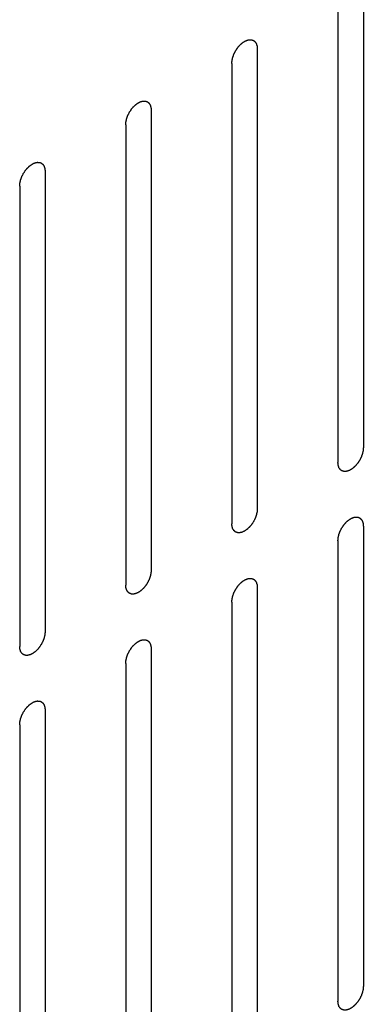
# Model space of a CAD drawing. Header units: inches. Extents: x 5 to 265, y 5 to 171.
# Tile 88 of 212: x 201.131 to 201.848, y 82.866 to 84.918. Entities that reach past the tile are written whole.
import ezdxf

# ---------------------------------------------------------------- set-up
doc = ezdxf.new("R2010")
doc.units = ezdxf.units.IN
doc.header["$LTSCALE"] = 14.96
doc.header["$MEASUREMENT"] = 0
doc.layers.get('0').update_dxf_attribs({"linetype": 'CONTINUOUS'})

msp = doc.modelspace()

# ---------------------------------------------------------------- linework, layer by layer
at = {"color": 7, "linetype": 'Continuous'}
for p, q in [((201.8477, 84.9851), (201.8477, 84.0257)), ((201.7946, 84.9545), (201.7946, 83.9951)), ((201.6264, 84.8573), (201.6264, 83.8979)), ((201.5733, 84.8267), (201.5733, 83.8673)), ((201.405, 84.7295), (201.405, 83.7701)), ((201.352, 84.6989), (201.352, 83.7395)), ((201.1837, 84.6017), (201.1837, 83.6424)), ((201.1307, 84.5711), (201.1307, 83.6117)), ((201.8477, 83.8624), (201.8477, 82.903)), ((201.7946, 83.8318), (201.7946, 82.8724)), ((201.6264, 83.7346), (201.6264, 82.7752)), ((201.5733, 83.704), (201.5733, 82.7446)), ((201.405, 83.6068), (201.405, 82.6474)), ((201.352, 83.5762), (201.352, 82.6168)), ((201.1837, 83.4791), (201.1837, 82.5197)), ((201.1307, 83.4484), (201.1307, 82.489))]:
    msp.add_line(p, q, dxfattribs=at)
for points in [[(201.5733, 84.8267), (201.5734, 84.8272), (201.5735, 84.8282), (201.5736, 84.8298), (201.5737, 84.8311), (201.5738, 84.832), (201.5738, 84.8325), (201.5738, 84.8329), (201.5739, 84.8333), (201.574, 84.8339), (201.5743, 84.8348), (201.5746, 84.8362), (201.5749, 84.8376), (201.5751, 84.8385), (201.5752, 84.8391), (201.5753, 84.8395), (201.5755, 84.8399), (201.5757, 84.8405), (201.576, 84.8415), (201.5765, 84.8428), (201.577, 84.8442), (201.5774, 84.8452), (201.5776, 84.8458), (201.5777, 84.8462), (201.578, 84.8466), (201.5782, 84.8472), (201.5787, 84.8481), (201.5794, 84.8495), (201.5801, 84.8509), (201.5806, 84.8519), (201.5809, 84.8524), (201.5811, 84.8528), (201.5813, 84.8532), (201.5817, 84.8537), (201.5823, 84.8546), (201.5831, 84.8559), (201.5839, 84.8571), (201.5845, 84.858), (201.5848, 84.8585), (201.5851, 84.8589), (201.5854, 84.8593), (201.5858, 84.8597), (201.5864, 84.8605), (201.5874, 84.8617), (201.5883, 84.8628), (201.589, 84.8636), (201.5894, 84.864), (201.5896, 84.8644), (201.59, 84.8647), (201.5904, 84.8651), (201.5911, 84.8657), (201.5921, 84.8667), (201.5932, 84.8676), (201.5939, 84.8683), (201.5943, 84.8687), (201.5946, 84.869), (201.5949, 84.8692), (201.5954, 84.8695), (201.5961, 84.87), (201.5972, 84.8708), (201.5983, 84.8716), (201.5991, 84.8721), (201.5995, 84.8724), (201.5998, 84.8726), (201.6002, 84.8728), (201.6006, 84.873), (201.6013, 84.8733), (201.6024, 84.8738), (201.6035, 84.8743), (201.6042, 84.8747), (201.6047, 84.8748), (201.605, 84.875), (201.6053, 84.8751), (201.6057, 84.8752), (201.6064, 84.8753), (201.6075, 84.8756), (201.6085, 84.8758), (201.6092, 84.876), (201.6096, 84.8761), (201.61, 84.8762), (201.6102, 84.8761), (201.6106, 84.8761), (201.6113, 84.8761), (201.6122, 84.8761), (201.6132, 84.876), (201.6139, 84.876), (201.6142, 84.876), (201.6145, 84.876), (201.6148, 84.8759), (201.6151, 84.8758), (201.6157, 84.8755), (201.6166, 84.8752), (201.6174, 84.8749), (201.618, 84.8747), (201.6183, 84.8746), (201.6186, 84.8745), (201.6188, 84.8743), (201.6191, 84.8741), (201.6195, 84.8737), (201.6202, 84.8731), (201.6209, 84.8725), (201.6214, 84.8721), (201.6217, 84.8719), (201.6219, 84.8718), (201.622, 84.8715), (201.6222, 84.8712), (201.6226, 84.8706), (201.6231, 84.8698), (201.6236, 84.869), (201.624, 84.8685), (201.6242, 84.8681), (201.6243, 84.8679), (201.6244, 84.8676), (201.6245, 84.8672), (201.6248, 84.8665), (201.6251, 84.8655), (201.6254, 84.8645), (201.6256, 84.8638), (201.6257, 84.8634), (201.6259, 84.8631), (201.6259, 84.8627), (201.6259, 84.8622), (201.626, 84.8614), (201.6261, 84.8602), (201.6262, 84.8587), (201.6263, 84.8578), (201.6264, 84.8573)], [(201.352, 84.6989), (201.352, 84.6994), (201.3521, 84.7005), (201.3523, 84.702), (201.3524, 84.7033), (201.3524, 84.7042), (201.3525, 84.7048), (201.3525, 84.7051), (201.3526, 84.7056), (201.3527, 84.7061), (201.3529, 84.7071), (201.3533, 84.7084), (201.3536, 84.7098), (201.3538, 84.7108), (201.3539, 84.7113), (201.354, 84.7117), (201.3542, 84.7121), (201.3544, 84.7127), (201.3547, 84.7137), (201.3552, 84.7151), (201.3557, 84.7165), (201.3561, 84.7174), (201.3563, 84.718), (201.3564, 84.7184), (201.3566, 84.7188), (201.3569, 84.7194), (201.3574, 84.7203), (201.3581, 84.7217), (201.3588, 84.7231), (201.3593, 84.7241), (201.3596, 84.7246), (201.3598, 84.725), (201.36, 84.7254), (201.3604, 84.7259), (201.3609, 84.7268), (201.3618, 84.7281), (201.3626, 84.7294), (201.3632, 84.7303), (201.3635, 84.7308), (201.3638, 84.7312), (201.3641, 84.7315), (201.3644, 84.7319), (201.3651, 84.7327), (201.366, 84.7339), (201.367, 84.735), (201.3677, 84.7358), (201.368, 84.7363), (201.3683, 84.7366), (201.3686, 84.7369), (201.369, 84.7373), (201.3698, 84.7379), (201.3708, 84.7389), (201.3718, 84.7399), (201.3726, 84.7405), (201.373, 84.7409), (201.3733, 84.7412), (201.3736, 84.7414), (201.374, 84.7417), (201.3748, 84.7423), (201.3759, 84.743), (201.377, 84.7438), (201.3778, 84.7443), (201.3782, 84.7446), (201.3785, 84.7449), (201.3788, 84.745), (201.3793, 84.7452), (201.38, 84.7455), (201.3811, 84.746), (201.3822, 84.7465), (201.3829, 84.7469), (201.3833, 84.7471), (201.3837, 84.7472), (201.384, 84.7473), (201.3844, 84.7474), (201.3851, 84.7476), (201.3861, 84.7478), (201.3872, 84.748), (201.3879, 84.7482), (201.3883, 84.7483), (201.3886, 84.7484), (201.3889, 84.7483), (201.3893, 84.7483), (201.39, 84.7483), (201.3909, 84.7483), (201.3919, 84.7482), (201.3925, 84.7482), (201.3929, 84.7482), (201.3932, 84.7482), (201.3934, 84.7481), (201.3938, 84.748), (201.3944, 84.7477), (201.3952, 84.7474), (201.3961, 84.7471), (201.3967, 84.7469), (201.397, 84.7468), (201.3973, 84.7467), (201.3975, 84.7465), (201.3977, 84.7463), (201.3982, 84.7459), (201.3989, 84.7453), (201.3996, 84.7448), (201.4001, 84.7444), (201.4003, 84.7441), (201.4006, 84.744), (201.4007, 84.7437), (201.4009, 84.7434), (201.4013, 84.7428), (201.4018, 84.742), (201.4023, 84.7412), (201.4026, 84.7407), (201.4028, 84.7403), (201.403, 84.7401), (201.4031, 84.7398), (201.4032, 84.7394), (201.4034, 84.7387), (201.4038, 84.7377), (201.4041, 84.7367), (201.4043, 84.736), (201.4044, 84.7356), (201.4045, 84.7353), (201.4045, 84.7349), (201.4046, 84.7344), (201.4047, 84.7336), (201.4048, 84.7324), (201.4049, 84.731), (201.405, 84.73), (201.405, 84.7295)], [(201.1307, 84.5711), (201.1307, 84.5716), (201.1308, 84.5727), (201.1309, 84.5742), (201.131, 84.5755), (201.1311, 84.5765), (201.1312, 84.577), (201.1312, 84.5774), (201.1313, 84.5778), (201.1314, 84.5783), (201.1316, 84.5793), (201.1319, 84.5807), (201.1322, 84.582), (201.1325, 84.583), (201.1326, 84.5835), (201.1327, 84.5839), (201.1328, 84.5844), (201.133, 84.5849), (201.1334, 84.5859), (201.1339, 84.5873), (201.1344, 84.5887), (201.1348, 84.5897), (201.135, 84.5902), (201.1351, 84.5906), (201.1353, 84.591), (201.1356, 84.5916), (201.1361, 84.5926), (201.1368, 84.5939), (201.1375, 84.5953), (201.138, 84.5963), (201.1382, 84.5968), (201.1384, 84.5973), (201.1387, 84.5976), (201.139, 84.5981), (201.1396, 84.599), (201.1404, 84.6003), (201.1413, 84.6016), (201.1419, 84.6025), (201.1422, 84.603), (201.1424, 84.6034), (201.1427, 84.6037), (201.1431, 84.6042), (201.1438, 84.605), (201.1447, 84.6061), (201.1457, 84.6072), (201.1463, 84.608), (201.1467, 84.6085), (201.147, 84.6088), (201.1473, 84.6091), (201.1477, 84.6095), (201.1484, 84.6102), (201.1495, 84.6111), (201.1505, 84.6121), (201.1512, 84.6128), (201.1516, 84.6131), (201.1519, 84.6134), (201.1523, 84.6136), (201.1527, 84.614), (201.1535, 84.6145), (201.1546, 84.6152), (201.1557, 84.616), (201.1564, 84.6165), (201.1569, 84.6168), (201.1572, 84.6171), (201.1575, 84.6172), (201.1579, 84.6174), (201.1587, 84.6177), (201.1598, 84.6182), (201.1608, 84.6187), (201.1616, 84.6191), (201.162, 84.6193), (201.1623, 84.6195), (201.1627, 84.6195), (201.1631, 84.6196), (201.1638, 84.6198), (201.1648, 84.62), (201.1659, 84.6202), (201.1666, 84.6204), (201.167, 84.6205), (201.1673, 84.6206), (201.1676, 84.6206), (201.168, 84.6206), (201.1686, 84.6205), (201.1696, 84.6205), (201.1705, 84.6205), (201.1712, 84.6204), (201.1716, 84.6204), (201.1719, 84.6204), (201.1721, 84.6203), (201.1725, 84.6202), (201.1731, 84.62), (201.1739, 84.6197), (201.1748, 84.6193), (201.1754, 84.6191), (201.1757, 84.619), (201.176, 84.6189), (201.1761, 84.6187), (201.1764, 84.6185), (201.1769, 84.6181), (201.1776, 84.6175), (201.1783, 84.617), (201.1788, 84.6166), (201.179, 84.6164), (201.1792, 84.6162), (201.1794, 84.6159), (201.1796, 84.6156), (201.1799, 84.6151), (201.1805, 84.6143), (201.181, 84.6135), (201.1813, 84.6129), (201.1815, 84.6126), (201.1817, 84.6124), (201.1818, 84.612), (201.1819, 84.6116), (201.1821, 84.6109), (201.1824, 84.6099), (201.1827, 84.6089), (201.183, 84.6082), (201.1831, 84.6078), (201.1832, 84.6075), (201.1832, 84.6071), (201.1833, 84.6067), (201.1833, 84.6058), (201.1835, 84.6046), (201.1836, 84.6032), (201.1837, 84.6022), (201.1837, 84.6017)], [(201.8477, 84.0257), (201.8476, 84.0252), (201.8476, 84.0241), (201.8474, 84.0226), (201.8473, 84.0213), (201.8473, 84.0204), (201.8472, 84.0198), (201.8472, 84.0195), (201.8471, 84.019), (201.847, 84.0185), (201.8467, 84.0175), (201.8464, 84.0162), (201.8461, 84.0148), (201.8459, 84.0138), (201.8458, 84.0133), (201.8457, 84.0129), (201.8455, 84.0125), (201.8453, 84.0119), (201.845, 84.0109), (201.8445, 84.0095), (201.844, 84.0081), (201.8436, 84.0072), (201.8434, 84.0066), (201.8433, 84.0062), (201.843, 84.0058), (201.8428, 84.0052), (201.8423, 84.0043), (201.8416, 84.0029), (201.8409, 84.0015), (201.8404, 84.0005), (201.8401, 84), (201.8399, 83.9995), (201.8397, 83.9992), (201.8393, 83.9987), (201.8387, 83.9978), (201.8379, 83.9965), (201.8371, 83.9952), (201.8365, 83.9943), (201.8362, 83.9938), (201.8359, 83.9934), (201.8356, 83.9931), (201.8353, 83.9927), (201.8346, 83.9919), (201.8336, 83.9907), (201.8327, 83.9896), (201.832, 83.9888), (201.8316, 83.9883), (201.8314, 83.988), (201.831, 83.9877), (201.8306, 83.9873), (201.8299, 83.9867), (201.8289, 83.9857), (201.8278, 83.9847), (201.8271, 83.9841), (201.8267, 83.9837), (201.8264, 83.9834), (201.8261, 83.9832), (201.8256, 83.9829), (201.8249, 83.9823), (201.8238, 83.9816), (201.8227, 83.9808), (201.8219, 83.9803), (201.8215, 83.98), (201.8212, 83.9797), (201.8208, 83.9796), (201.8204, 83.9794), (201.8197, 83.9791), (201.8186, 83.9786), (201.8175, 83.9781), (201.8168, 83.9777), (201.8163, 83.9775), (201.816, 83.9774), (201.8157, 83.9773), (201.8153, 83.9772), (201.8146, 83.977), (201.8135, 83.9768), (201.8125, 83.9766), (201.8118, 83.9764), (201.8114, 83.9763), (201.8111, 83.9762), (201.8108, 83.9763), (201.8104, 83.9763), (201.8097, 83.9763), (201.8088, 83.9763), (201.8078, 83.9764), (201.8072, 83.9764), (201.8068, 83.9764), (201.8065, 83.9764), (201.8062, 83.9765), (201.8059, 83.9766), (201.8053, 83.9768), (201.8045, 83.9772), (201.8036, 83.9775), (201.803, 83.9777), (201.8027, 83.9778), (201.8024, 83.9779), (201.8022, 83.9781), (201.8019, 83.9783), (201.8015, 83.9787), (201.8008, 83.9793), (201.8001, 83.9798), (201.7996, 83.9802), (201.7993, 83.9805), (201.7991, 83.9806), (201.799, 83.9809), (201.7988, 83.9812), (201.7984, 83.9818), (201.7979, 83.9826), (201.7974, 83.9834), (201.797, 83.9839), (201.7968, 83.9842), (201.7967, 83.9845), (201.7966, 83.9848), (201.7965, 83.9852), (201.7962, 83.9859), (201.7959, 83.9869), (201.7956, 83.9879), (201.7954, 83.9886), (201.7953, 83.989), (201.7952, 83.9893), (201.7951, 83.9897), (201.7951, 83.9902), (201.795, 83.991), (201.7949, 83.9922), (201.7948, 83.9936), (201.7947, 83.9946), (201.7946, 83.9951)], [(201.6264, 83.8979), (201.6263, 83.8974), (201.6262, 83.8964), (201.6261, 83.8948), (201.626, 83.8935), (201.6259, 83.8926), (201.6259, 83.8921), (201.6259, 83.8917), (201.6258, 83.8913), (201.6256, 83.8907), (201.6254, 83.8898), (201.6251, 83.8884), (201.6248, 83.887), (201.6246, 83.886), (201.6244, 83.8855), (201.6244, 83.8851), (201.6242, 83.8847), (201.624, 83.8841), (201.6236, 83.8831), (201.6231, 83.8817), (201.6226, 83.8804), (201.6223, 83.8794), (201.6221, 83.8788), (201.6219, 83.8784), (201.6217, 83.878), (201.6214, 83.8774), (201.621, 83.8765), (201.6203, 83.8751), (201.6196, 83.8737), (201.6191, 83.8727), (201.6188, 83.8722), (201.6186, 83.8718), (201.6183, 83.8714), (201.618, 83.8709), (201.6174, 83.87), (201.6166, 83.8687), (201.6158, 83.8675), (201.6152, 83.8666), (201.6148, 83.8661), (201.6146, 83.8657), (201.6143, 83.8653), (201.6139, 83.8649), (201.6133, 83.8641), (201.6123, 83.8629), (201.6114, 83.8618), (201.6107, 83.861), (201.6103, 83.8606), (201.61, 83.8602), (201.6097, 83.8599), (201.6093, 83.8595), (201.6086, 83.8589), (201.6076, 83.8579), (201.6065, 83.857), (201.6058, 83.8563), (201.6054, 83.8559), (201.6051, 83.8556), (201.6048, 83.8554), (201.6043, 83.8551), (201.6036, 83.8546), (201.6025, 83.8538), (201.6014, 83.853), (201.6006, 83.8525), (201.6002, 83.8522), (201.5998, 83.852), (201.5995, 83.8518), (201.5991, 83.8516), (201.5983, 83.8513), (201.5973, 83.8508), (201.5962, 83.8503), (201.5954, 83.8499), (201.595, 83.8497), (201.5947, 83.8496), (201.5944, 83.8495), (201.594, 83.8494), (201.5932, 83.8493), (201.5922, 83.849), (201.5912, 83.8488), (201.5905, 83.8486), (201.59, 83.8485), (201.5897, 83.8484), (201.5895, 83.8485), (201.5891, 83.8485), (201.5884, 83.8485), (201.5875, 83.8485), (201.5865, 83.8486), (201.5858, 83.8486), (201.5855, 83.8486), (201.5852, 83.8486), (201.5849, 83.8487), (201.5846, 83.8488), (201.584, 83.8491), (201.5831, 83.8494), (201.5823, 83.8497), (201.5817, 83.8499), (201.5814, 83.85), (201.5811, 83.8501), (201.5809, 83.8503), (201.5806, 83.8505), (201.5801, 83.8509), (201.5794, 83.8515), (201.5788, 83.8521), (201.5783, 83.8524), (201.578, 83.8527), (201.5778, 83.8528), (201.5777, 83.8531), (201.5774, 83.8534), (201.5771, 83.854), (201.5766, 83.8548), (201.5761, 83.8556), (201.5757, 83.8561), (201.5755, 83.8565), (201.5753, 83.8567), (201.5753, 83.857), (201.5751, 83.8574), (201.5749, 83.8581), (201.5746, 83.8591), (201.5743, 83.8601), (201.5741, 83.8608), (201.5739, 83.8612), (201.5738, 83.8615), (201.5738, 83.8619), (201.5738, 83.8624), (201.5737, 83.8632), (201.5736, 83.8644), (201.5735, 83.8659), (201.5734, 83.8668), (201.5733, 83.8673)], [(201.7946, 83.8318), (201.7947, 83.8323), (201.7948, 83.8333), (201.7949, 83.8349), (201.795, 83.8362), (201.7951, 83.8371), (201.7951, 83.8376), (201.7951, 83.838), (201.7953, 83.8384), (201.7954, 83.839), (201.7956, 83.8399), (201.7959, 83.8413), (201.7962, 83.8427), (201.7964, 83.8436), (201.7966, 83.8442), (201.7966, 83.8446), (201.7968, 83.845), (201.797, 83.8456), (201.7974, 83.8465), (201.7979, 83.8479), (201.7984, 83.8493), (201.7987, 83.8503), (201.7989, 83.8509), (201.7991, 83.8513), (201.7993, 83.8517), (201.7996, 83.8522), (201.8001, 83.8532), (201.8007, 83.8546), (201.8014, 83.856), (201.8019, 83.8569), (201.8022, 83.8575), (201.8024, 83.8579), (201.8027, 83.8583), (201.803, 83.8588), (201.8036, 83.8597), (201.8044, 83.861), (201.8052, 83.8622), (201.8058, 83.8631), (201.8062, 83.8636), (201.8064, 83.864), (201.8067, 83.8643), (201.8071, 83.8648), (201.8077, 83.8656), (201.8087, 83.8667), (201.8096, 83.8679), (201.8103, 83.8687), (201.8107, 83.8691), (201.811, 83.8695), (201.8113, 83.8698), (201.8117, 83.8701), (201.8124, 83.8708), (201.8134, 83.8718), (201.8145, 83.8727), (201.8152, 83.8734), (201.8156, 83.8738), (201.8159, 83.8741), (201.8163, 83.8743), (201.8167, 83.8746), (201.8175, 83.8751), (201.8185, 83.8759), (201.8196, 83.8766), (201.8204, 83.8772), (201.8208, 83.8775), (201.8212, 83.8777), (201.8215, 83.8778), (201.8219, 83.8781), (201.8227, 83.8784), (201.8237, 83.8789), (201.8248, 83.8794), (201.8256, 83.8797), (201.826, 83.8799), (201.8263, 83.8801), (201.8266, 83.8802), (201.827, 83.8803), (201.8278, 83.8804), (201.8288, 83.8807), (201.8298, 83.8809), (201.8305, 83.8811), (201.831, 83.8811), (201.8313, 83.8812), (201.8316, 83.8812), (201.8319, 83.8812), (201.8326, 83.8812), (201.8336, 83.8811), (201.8345, 83.8811), (201.8352, 83.8811), (201.8356, 83.8811), (201.8358, 83.8811), (201.8361, 83.881), (201.8364, 83.8808), (201.837, 83.8806), (201.8379, 83.8803), (201.8387, 83.88), (201.8393, 83.8798), (201.8397, 83.8796), (201.8399, 83.8796), (201.8401, 83.8794), (201.8404, 83.8792), (201.8409, 83.8788), (201.8416, 83.8782), (201.8422, 83.8776), (201.8427, 83.8772), (201.843, 83.877), (201.8432, 83.8769), (201.8433, 83.8766), (201.8436, 83.8763), (201.8439, 83.8757), (201.8444, 83.8749), (201.8449, 83.8741), (201.8453, 83.8735), (201.8455, 83.8732), (201.8457, 83.873), (201.8457, 83.8727), (201.8459, 83.8723), (201.8461, 83.8716), (201.8464, 83.8706), (201.8467, 83.8696), (201.8469, 83.8689), (201.8471, 83.8684), (201.8472, 83.8682), (201.8472, 83.8678), (201.8472, 83.8673), (201.8473, 83.8665), (201.8474, 83.8653), (201.8476, 83.8638), (201.8476, 83.8629), (201.8477, 83.8624)], [(201.405, 83.7701), (201.405, 83.7696), (201.4049, 83.7686), (201.4048, 83.767), (201.4047, 83.7657), (201.4046, 83.7648), (201.4046, 83.7643), (201.4045, 83.7639), (201.4044, 83.7635), (201.4043, 83.7629), (201.4041, 83.762), (201.4038, 83.7606), (201.4035, 83.7592), (201.4033, 83.7583), (201.4031, 83.7577), (201.4031, 83.7573), (201.4029, 83.7569), (201.4027, 83.7563), (201.4023, 83.7554), (201.4018, 83.754), (201.4013, 83.7526), (201.401, 83.7516), (201.4008, 83.751), (201.4006, 83.7506), (201.4004, 83.7502), (201.4001, 83.7497), (201.3996, 83.7487), (201.3989, 83.7473), (201.3982, 83.7459), (201.3978, 83.745), (201.3975, 83.7444), (201.3973, 83.744), (201.397, 83.7436), (201.3967, 83.7431), (201.3961, 83.7422), (201.3953, 83.7409), (201.3944, 83.7397), (201.3939, 83.7388), (201.3935, 83.7383), (201.3933, 83.7379), (201.393, 83.7376), (201.3926, 83.7371), (201.3919, 83.7363), (201.391, 83.7352), (201.39, 83.734), (201.3894, 83.7332), (201.389, 83.7328), (201.3887, 83.7324), (201.3884, 83.7322), (201.388, 83.7318), (201.3873, 83.7311), (201.3862, 83.7301), (201.3852, 83.7292), (201.3845, 83.7285), (201.3841, 83.7281), (201.3838, 83.7278), (201.3834, 83.7276), (201.383, 83.7273), (201.3822, 83.7268), (201.3811, 83.726), (201.38, 83.7253), (201.3793, 83.7247), (201.3788, 83.7244), (201.3785, 83.7242), (201.3782, 83.7241), (201.3778, 83.7239), (201.377, 83.7235), (201.3759, 83.723), (201.3749, 83.7225), (201.3741, 83.7222), (201.3737, 83.722), (201.3734, 83.7218), (201.3731, 83.7217), (201.3726, 83.7216), (201.3719, 83.7215), (201.3709, 83.7212), (201.3699, 83.721), (201.3691, 83.7208), (201.3687, 83.7208), (201.3684, 83.7207), (201.3681, 83.7207), (201.3677, 83.7207), (201.3671, 83.7207), (201.3661, 83.7208), (201.3652, 83.7208), (201.3645, 83.7208), (201.3641, 83.7208), (201.3638, 83.7208), (201.3636, 83.7209), (201.3632, 83.7211), (201.3627, 83.7213), (201.3618, 83.7216), (201.361, 83.7219), (201.3604, 83.7221), (201.36, 83.7223), (201.3598, 83.7223), (201.3596, 83.7225), (201.3593, 83.7227), (201.3588, 83.7231), (201.3581, 83.7237), (201.3574, 83.7243), (201.357, 83.7247), (201.3567, 83.7249), (201.3565, 83.725), (201.3563, 83.7253), (201.3561, 83.7256), (201.3558, 83.7262), (201.3553, 83.727), (201.3548, 83.7278), (201.3544, 83.7284), (201.3542, 83.7287), (201.354, 83.7289), (201.3539, 83.7292), (201.3538, 83.7296), (201.3536, 83.7303), (201.3533, 83.7313), (201.353, 83.7324), (201.3527, 83.7331), (201.3526, 83.7335), (201.3525, 83.7337), (201.3525, 83.7341), (201.3524, 83.7346), (201.3524, 83.7354), (201.3523, 83.7366), (201.3521, 83.7381), (201.352, 83.739), (201.352, 83.7395)], [(201.5733, 83.704), (201.5734, 83.7045), (201.5735, 83.7056), (201.5736, 83.7071), (201.5737, 83.7084), (201.5738, 83.7093), (201.5738, 83.7098), (201.5738, 83.7102), (201.5739, 83.7106), (201.574, 83.7112), (201.5743, 83.7122), (201.5746, 83.7135), (201.5749, 83.7149), (201.5751, 83.7159), (201.5752, 83.7164), (201.5753, 83.7168), (201.5755, 83.7172), (201.5757, 83.7178), (201.576, 83.7188), (201.5765, 83.7202), (201.577, 83.7215), (201.5774, 83.7225), (201.5776, 83.7231), (201.5777, 83.7235), (201.578, 83.7239), (201.5782, 83.7245), (201.5787, 83.7254), (201.5794, 83.7268), (201.5801, 83.7282), (201.5806, 83.7292), (201.5809, 83.7297), (201.5811, 83.7301), (201.5813, 83.7305), (201.5817, 83.731), (201.5823, 83.7319), (201.5831, 83.7332), (201.5839, 83.7344), (201.5845, 83.7353), (201.5848, 83.7358), (201.5851, 83.7362), (201.5854, 83.7366), (201.5858, 83.737), (201.5864, 83.7378), (201.5874, 83.739), (201.5883, 83.7401), (201.589, 83.7409), (201.5894, 83.7413), (201.5896, 83.7417), (201.59, 83.742), (201.5904, 83.7424), (201.5911, 83.743), (201.5921, 83.744), (201.5932, 83.7449), (201.5939, 83.7456), (201.5943, 83.746), (201.5946, 83.7463), (201.5949, 83.7465), (201.5954, 83.7468), (201.5961, 83.7473), (201.5972, 83.7481), (201.5983, 83.7489), (201.5991, 83.7494), (201.5995, 83.7497), (201.5998, 83.7499), (201.6002, 83.7501), (201.6006, 83.7503), (201.6013, 83.7506), (201.6024, 83.7511), (201.6035, 83.7516), (201.6042, 83.752), (201.6047, 83.7522), (201.605, 83.7523), (201.6053, 83.7524), (201.6057, 83.7525), (201.6064, 83.7526), (201.6075, 83.7529), (201.6085, 83.7531), (201.6092, 83.7533), (201.6096, 83.7534), (201.61, 83.7535), (201.6102, 83.7534), (201.6106, 83.7534), (201.6113, 83.7534), (201.6122, 83.7534), (201.6132, 83.7533), (201.6139, 83.7533), (201.6142, 83.7533), (201.6145, 83.7533), (201.6148, 83.7532), (201.6151, 83.7531), (201.6157, 83.7528), (201.6166, 83.7525), (201.6174, 83.7522), (201.618, 83.752), (201.6183, 83.7519), (201.6186, 83.7518), (201.6188, 83.7516), (201.6191, 83.7514), (201.6195, 83.751), (201.6202, 83.7504), (201.6209, 83.7498), (201.6214, 83.7495), (201.6217, 83.7492), (201.6219, 83.7491), (201.622, 83.7488), (201.6222, 83.7485), (201.6226, 83.7479), (201.6231, 83.7471), (201.6236, 83.7463), (201.624, 83.7458), (201.6242, 83.7454), (201.6243, 83.7452), (201.6244, 83.7449), (201.6245, 83.7445), (201.6248, 83.7438), (201.6251, 83.7428), (201.6254, 83.7418), (201.6256, 83.7411), (201.6257, 83.7407), (201.6259, 83.7404), (201.6259, 83.74), (201.6259, 83.7395), (201.626, 83.7387), (201.6261, 83.7375), (201.6262, 83.736), (201.6263, 83.7351), (201.6264, 83.7346)], [(201.1837, 83.6424), (201.1837, 83.6418), (201.1836, 83.6408), (201.1835, 83.6392), (201.1834, 83.6379), (201.1833, 83.637), (201.1832, 83.6365), (201.1832, 83.6361), (201.1831, 83.6357), (201.183, 83.6352), (201.1828, 83.6342), (201.1825, 83.6328), (201.1821, 83.6314), (201.1819, 83.6305), (201.1818, 83.6299), (201.1817, 83.6295), (201.1816, 83.6291), (201.1814, 83.6286), (201.181, 83.6276), (201.1805, 83.6262), (201.18, 83.6248), (201.1796, 83.6238), (201.1794, 83.6233), (201.1793, 83.6228), (201.1791, 83.6224), (201.1788, 83.6219), (201.1783, 83.6209), (201.1776, 83.6195), (201.1769, 83.6182), (201.1764, 83.6172), (201.1762, 83.6166), (201.176, 83.6162), (201.1757, 83.6158), (201.1754, 83.6153), (201.1748, 83.6144), (201.1739, 83.6132), (201.1731, 83.6119), (201.1725, 83.611), (201.1722, 83.6105), (201.172, 83.6101), (201.1717, 83.6098), (201.1713, 83.6093), (201.1706, 83.6085), (201.1697, 83.6074), (201.1687, 83.6063), (201.1681, 83.6055), (201.1677, 83.605), (201.1674, 83.6046), (201.1671, 83.6044), (201.1667, 83.604), (201.1659, 83.6033), (201.1649, 83.6024), (201.1639, 83.6014), (201.1632, 83.6007), (201.1627, 83.6003), (201.1624, 83.6), (201.1621, 83.5998), (201.1617, 83.5995), (201.1609, 83.599), (201.1598, 83.5982), (201.1587, 83.5975), (201.158, 83.5969), (201.1575, 83.5967), (201.1572, 83.5964), (201.1569, 83.5963), (201.1564, 83.5961), (201.1557, 83.5957), (201.1546, 83.5952), (201.1535, 83.5947), (201.1528, 83.5944), (201.1524, 83.5942), (201.152, 83.594), (201.1517, 83.594), (201.1513, 83.5939), (201.1506, 83.5937), (201.1496, 83.5935), (201.1485, 83.5932), (201.1478, 83.5931), (201.1474, 83.593), (201.1471, 83.5929), (201.1468, 83.5929), (201.1464, 83.5929), (201.1458, 83.593), (201.1448, 83.593), (201.1439, 83.593), (201.1432, 83.593), (201.1428, 83.5931), (201.1425, 83.593), (201.1423, 83.5932), (201.1419, 83.5933), (201.1413, 83.5935), (201.1405, 83.5938), (201.1396, 83.5941), (201.139, 83.5943), (201.1387, 83.5945), (201.1384, 83.5945), (201.1382, 83.5947), (201.138, 83.595), (201.1375, 83.5954), (201.1368, 83.5959), (201.1361, 83.5965), (201.1356, 83.5969), (201.1354, 83.5971), (201.1351, 83.5973), (201.135, 83.5975), (201.1348, 83.5978), (201.1344, 83.5984), (201.1339, 83.5992), (201.1334, 83.6), (201.1331, 83.6006), (201.1329, 83.6009), (201.1327, 83.6011), (201.1326, 83.6014), (201.1325, 83.6018), (201.1323, 83.6026), (201.132, 83.6036), (201.1316, 83.6046), (201.1314, 83.6053), (201.1313, 83.6057), (201.1312, 83.606), (201.1312, 83.6063), (201.1311, 83.6068), (201.1311, 83.6077), (201.1309, 83.6089), (201.1308, 83.6103), (201.1307, 83.6113), (201.1307, 83.6117)], [(201.352, 83.5762), (201.352, 83.5767), (201.3521, 83.5778), (201.3523, 83.5793), (201.3524, 83.5806), (201.3524, 83.5815), (201.3525, 83.5821), (201.3525, 83.5824), (201.3526, 83.5829), (201.3527, 83.5834), (201.3529, 83.5844), (201.3533, 83.5857), (201.3536, 83.5871), (201.3538, 83.5881), (201.3539, 83.5886), (201.354, 83.589), (201.3542, 83.5895), (201.3544, 83.59), (201.3547, 83.591), (201.3552, 83.5924), (201.3557, 83.5938), (201.3561, 83.5947), (201.3563, 83.5953), (201.3564, 83.5957), (201.3566, 83.5961), (201.3569, 83.5967), (201.3574, 83.5976), (201.3581, 83.599), (201.3588, 83.6004), (201.3593, 83.6014), (201.3596, 83.6019), (201.3598, 83.6024), (201.36, 83.6027), (201.3604, 83.6032), (201.3609, 83.6041), (201.3618, 83.6054), (201.3626, 83.6067), (201.3632, 83.6076), (201.3635, 83.6081), (201.3638, 83.6085), (201.3641, 83.6088), (201.3644, 83.6092), (201.3651, 83.61), (201.366, 83.6112), (201.367, 83.6123), (201.3677, 83.6131), (201.368, 83.6136), (201.3683, 83.6139), (201.3686, 83.6142), (201.369, 83.6146), (201.3698, 83.6152), (201.3708, 83.6162), (201.3718, 83.6172), (201.3726, 83.6178), (201.373, 83.6182), (201.3733, 83.6185), (201.3736, 83.6187), (201.374, 83.619), (201.3748, 83.6196), (201.3759, 83.6203), (201.377, 83.6211), (201.3778, 83.6216), (201.3782, 83.6219), (201.3785, 83.6222), (201.3788, 83.6223), (201.3793, 83.6225), (201.38, 83.6228), (201.3811, 83.6233), (201.3822, 83.6238), (201.3829, 83.6242), (201.3833, 83.6244), (201.3837, 83.6246), (201.384, 83.6246), (201.3844, 83.6247), (201.3851, 83.6249), (201.3861, 83.6251), (201.3872, 83.6253), (201.3879, 83.6255), (201.3883, 83.6256), (201.3886, 83.6257), (201.3889, 83.6256), (201.3893, 83.6256), (201.39, 83.6256), (201.3909, 83.6256), (201.3919, 83.6255), (201.3925, 83.6255), (201.3929, 83.6255), (201.3932, 83.6255), (201.3934, 83.6254), (201.3938, 83.6253), (201.3944, 83.6251), (201.3952, 83.6247), (201.3961, 83.6244), (201.3967, 83.6242), (201.397, 83.6241), (201.3973, 83.624), (201.3975, 83.6238), (201.3977, 83.6236), (201.3982, 83.6232), (201.3989, 83.6226), (201.3996, 83.6221), (201.4001, 83.6217), (201.4003, 83.6214), (201.4006, 83.6213), (201.4007, 83.621), (201.4009, 83.6207), (201.4013, 83.6202), (201.4018, 83.6194), (201.4023, 83.6185), (201.4026, 83.618), (201.4028, 83.6177), (201.403, 83.6174), (201.4031, 83.6171), (201.4032, 83.6167), (201.4034, 83.616), (201.4038, 83.615), (201.4041, 83.614), (201.4043, 83.6133), (201.4044, 83.6129), (201.4045, 83.6126), (201.4045, 83.6122), (201.4046, 83.6117), (201.4047, 83.6109), (201.4048, 83.6097), (201.4049, 83.6083), (201.405, 83.6073), (201.405, 83.6068)], [(201.1307, 83.4484), (201.1307, 83.449), (201.1308, 83.45), (201.1309, 83.4516), (201.131, 83.4529), (201.1311, 83.4538), (201.1312, 83.4543), (201.1312, 83.4547), (201.1313, 83.4551), (201.1314, 83.4556), (201.1316, 83.4566), (201.1319, 83.458), (201.1322, 83.4593), (201.1325, 83.4603), (201.1326, 83.4608), (201.1327, 83.4613), (201.1328, 83.4617), (201.133, 83.4622), (201.1334, 83.4632), (201.1339, 83.4646), (201.1344, 83.466), (201.1348, 83.467), (201.135, 83.4675), (201.1351, 83.4679), (201.1353, 83.4683), (201.1356, 83.4689), (201.1361, 83.4699), (201.1368, 83.4713), (201.1375, 83.4726), (201.138, 83.4736), (201.1382, 83.4742), (201.1384, 83.4746), (201.1387, 83.4749), (201.139, 83.4755), (201.1396, 83.4763), (201.1404, 83.4776), (201.1413, 83.4789), (201.1419, 83.4798), (201.1422, 83.4803), (201.1424, 83.4807), (201.1427, 83.481), (201.1431, 83.4815), (201.1438, 83.4823), (201.1447, 83.4834), (201.1457, 83.4845), (201.1463, 83.4853), (201.1467, 83.4858), (201.147, 83.4861), (201.1473, 83.4864), (201.1477, 83.4868), (201.1484, 83.4875), (201.1495, 83.4884), (201.1505, 83.4894), (201.1512, 83.4901), (201.1516, 83.4904), (201.1519, 83.4907), (201.1523, 83.491), (201.1527, 83.4913), (201.1535, 83.4918), (201.1546, 83.4925), (201.1557, 83.4933), (201.1564, 83.4938), (201.1569, 83.4941), (201.1572, 83.4944), (201.1575, 83.4945), (201.1579, 83.4947), (201.1587, 83.4951), (201.1598, 83.4956), (201.1608, 83.4961), (201.1616, 83.4964), (201.162, 83.4966), (201.1623, 83.4968), (201.1627, 83.4968), (201.1631, 83.4969), (201.1638, 83.4971), (201.1648, 83.4973), (201.1659, 83.4976), (201.1666, 83.4977), (201.167, 83.4978), (201.1673, 83.4979), (201.1676, 83.4979), (201.168, 83.4979), (201.1686, 83.4978), (201.1696, 83.4978), (201.1705, 83.4978), (201.1712, 83.4977), (201.1716, 83.4977), (201.1719, 83.4977), (201.1721, 83.4976), (201.1725, 83.4975), (201.1731, 83.4973), (201.1739, 83.497), (201.1748, 83.4967), (201.1754, 83.4964), (201.1757, 83.4963), (201.176, 83.4962), (201.1761, 83.496), (201.1764, 83.4958), (201.1769, 83.4954), (201.1776, 83.4949), (201.1783, 83.4943), (201.1788, 83.4939), (201.179, 83.4937), (201.1792, 83.4935), (201.1794, 83.4933), (201.1796, 83.4929), (201.1799, 83.4924), (201.1805, 83.4916), (201.181, 83.4908), (201.1813, 83.4902), (201.1815, 83.4899), (201.1817, 83.4897), (201.1818, 83.4893), (201.1819, 83.4889), (201.1821, 83.4882), (201.1824, 83.4872), (201.1827, 83.4862), (201.183, 83.4855), (201.1831, 83.4851), (201.1832, 83.4848), (201.1832, 83.4844), (201.1833, 83.484), (201.1833, 83.4831), (201.1835, 83.4819), (201.1836, 83.4805), (201.1837, 83.4795), (201.1837, 83.4791)], [(201.8477, 82.903), (201.8476, 82.9025), (201.8476, 82.9014), (201.8474, 82.8999), (201.8473, 82.8986), (201.8473, 82.8977), (201.8472, 82.8972), (201.8472, 82.8968), (201.8471, 82.8963), (201.847, 82.8958), (201.8467, 82.8948), (201.8464, 82.8935), (201.8461, 82.8921), (201.8459, 82.8911), (201.8458, 82.8906), (201.8457, 82.8902), (201.8455, 82.8898), (201.8453, 82.8892), (201.845, 82.8882), (201.8445, 82.8868), (201.844, 82.8854), (201.8436, 82.8845), (201.8434, 82.8839), (201.8433, 82.8835), (201.843, 82.8831), (201.8428, 82.8825), (201.8423, 82.8816), (201.8416, 82.8802), (201.8409, 82.8788), (201.8404, 82.8778), (201.8401, 82.8773), (201.8399, 82.8769), (201.8397, 82.8765), (201.8393, 82.876), (201.8387, 82.8751), (201.8379, 82.8738), (201.8371, 82.8725), (201.8365, 82.8717), (201.8362, 82.8711), (201.8359, 82.8708), (201.8356, 82.8704), (201.8353, 82.87), (201.8346, 82.8692), (201.8336, 82.868), (201.8327, 82.8669), (201.832, 82.8661), (201.8316, 82.8657), (201.8314, 82.8653), (201.831, 82.865), (201.8306, 82.8646), (201.8299, 82.864), (201.8289, 82.863), (201.8278, 82.862), (201.8271, 82.8614), (201.8267, 82.861), (201.8264, 82.8607), (201.8261, 82.8605), (201.8256, 82.8602), (201.8249, 82.8596), (201.8238, 82.8589), (201.8227, 82.8581), (201.8219, 82.8576), (201.8215, 82.8573), (201.8212, 82.8571), (201.8208, 82.8569), (201.8204, 82.8567), (201.8197, 82.8564), (201.8186, 82.8559), (201.8175, 82.8554), (201.8168, 82.855), (201.8163, 82.8548), (201.816, 82.8547), (201.8157, 82.8546), (201.8153, 82.8545), (201.8146, 82.8544), (201.8135, 82.8541), (201.8125, 82.8539), (201.8118, 82.8537), (201.8114, 82.8536), (201.8111, 82.8535), (201.8108, 82.8536), (201.8104, 82.8536), (201.8097, 82.8536), (201.8088, 82.8536), (201.8078, 82.8537), (201.8072, 82.8537), (201.8068, 82.8537), (201.8065, 82.8537), (201.8062, 82.8538), (201.8059, 82.8539), (201.8053, 82.8542), (201.8045, 82.8545), (201.8036, 82.8548), (201.803, 82.855), (201.8027, 82.8551), (201.8024, 82.8552), (201.8022, 82.8554), (201.8019, 82.8556), (201.8015, 82.856), (201.8008, 82.8566), (201.8001, 82.8571), (201.7996, 82.8575), (201.7993, 82.8578), (201.7991, 82.8579), (201.799, 82.8582), (201.7988, 82.8585), (201.7984, 82.8591), (201.7979, 82.8599), (201.7974, 82.8607), (201.797, 82.8612), (201.7968, 82.8616), (201.7967, 82.8618), (201.7966, 82.8621), (201.7965, 82.8625), (201.7962, 82.8632), (201.7959, 82.8642), (201.7956, 82.8652), (201.7954, 82.8659), (201.7953, 82.8663), (201.7952, 82.8666), (201.7951, 82.867), (201.7951, 82.8675), (201.795, 82.8683), (201.7949, 82.8695), (201.7948, 82.8709), (201.7947, 82.8719), (201.7946, 82.8724)]]:
    msp.add_open_spline(points, degree=3, knots=[0, 0, 0, 0, 0.015625, 0.03125, 0.046875, 0.054688, 0.058594, 0.0625, 0.066406, 0.070312, 0.078125, 0.09375, 0.109375, 0.117188, 0.121094, 0.125, 0.128906, 0.132812, 0.140625, 0.15625, 0.171875, 0.179688, 0.183594, 0.1875, 0.191406, 0.195312, 0.203125, 0.21875, 0.234375, 0.242188, 0.246094, 0.25, 0.253906, 0.257812, 0.265625, 0.28125, 0.296875, 0.304688, 0.308594, 0.3125, 0.316406, 0.320312, 0.328125, 0.34375, 0.359375, 0.367188, 0.371094, 0.375, 0.378906, 0.382812, 0.390625, 0.40625, 0.421875, 0.429688, 0.433594, 0.4375, 0.441406, 0.445312, 0.453125, 0.46875, 0.484375, 0.492188, 0.496094, 0.5, 0.503906, 0.507812, 0.515625, 0.53125, 0.546875, 0.554688, 0.558594, 0.5625, 0.566406, 0.570312, 0.578125, 0.59375, 0.609375, 0.617188, 0.621094, 0.625, 0.628906, 0.632812, 0.640625, 0.65625, 0.671875, 0.679688, 0.683594, 0.6875, 0.691406, 0.695312, 0.703125, 0.71875, 0.734375, 0.742188, 0.746094, 0.75, 0.753906, 0.757812, 0.765625, 0.78125, 0.796875, 0.804688, 0.808594, 0.8125, 0.816406, 0.820312, 0.828125, 0.84375, 0.859375, 0.867188, 0.871094, 0.875, 0.878906, 0.882812, 0.890625, 0.90625, 0.921875, 0.929688, 0.933594, 0.9375, 0.941406, 0.945312, 0.953125, 0.96875, 0.984375, 1, 1, 1, 1], dxfattribs=at)

doc.saveas('drawing.dxf')
